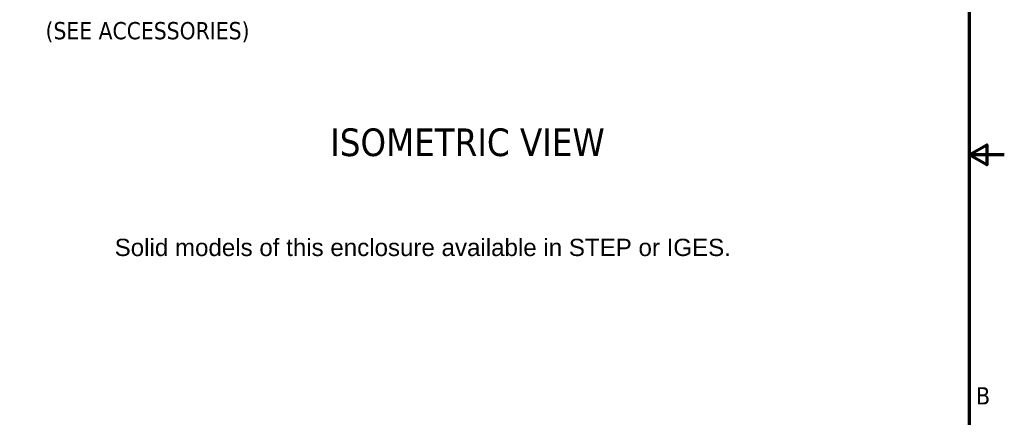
# Model space of a CAD drawing. Header units: millimetres. Extents: x 4 to 1435, y 25 to 906.
# Tile 14 of 18: x 960 to 1435, y 339 to 531. Entities that reach past the tile are written whole.
import ezdxf

# ---------------------------------------------------------------- set-up
doc = ezdxf.new("R2010")
doc.units = ezdxf.units.MM
doc.header["$LTSCALE"] = 1.666667
doc.layers.add('Border (ANSI)', color=7, linetype='Continuous', lineweight=70)
doc.layers.add('Symbol (ANSI)', color=7, linetype='Continuous', lineweight=25)
doc.styles.add('Label Text (ANSI)', font='tahoma.ttf')
doc.styles.add('Note Text (ANSI)', font='tahoma.ttf')

# ---------------------------------------------------------------- blocks, each defined once
blk = doc.blocks.new('Borders Default Border')
at = {"layer": 'Border (ANSI)', "flags": 128}
for points in [[(12.7, 25.4), (12.7, 533.4), (850.9, 533.4), (850.9, 25.4), (12.7, 25.4)], [(861.06, 279.4), (850.9, 279.4), (855.98, 282.33), (855.98, 276.47), (850.9, 279.4)]]:
    blk.add_lwpolyline(points, dxfattribs=at)
at = {"layer": 'Border (ANSI)', "insert": (852.89, 207.05), "char_height": 5, "attachment_point": 7, "style": 'Note Text (ANSI)'}
blk.add_mtext('B', dxfattribs=at)

msp = doc.modelspace()

# ---------------------------------------------------------------- block references
at = {"xscale": 1.666666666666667, "yscale": 1.666666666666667, "zscale": 1.666666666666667}
msp.add_blockref('Borders Default Border', (0, 0), dxfattribs=at)

# ---------------------------------------------------------------- texts
at = {"layer": 'Symbol (ANSI)', "insert": (1070.591, 538.615), "char_height": 8.33333, "width": 103.73447, "attachment_point": 6, "line_spacing_factor": 0.987884, "style": 'Note Text (ANSI)'}
msp.add_mtext('{MOUNTING FLANGE\\PNOT INCLUDED\\P(SEE ACCESSORIES)}', dxfattribs=at)
at = {"layer": 'Symbol (ANSI)', "insert": (1109.545, 464.821), "char_height": 13.33333, "attachment_point": 7, "style": 'Label Text (ANSI)'}
msp.add_mtext('ISOMETRIC VIEW', dxfattribs=at)
at = {"layer": 'Symbol (ANSI)', "color": 5, "true_color": 0x0000ff, "insert": (1005.462, 433.862), "char_height": 8.33333, "width": 355.52549, "attachment_point": 1, "line_spacing_factor": 0.629481, "style": 'Note Text (ANSI)'}
msp.add_mtext('{\\fArial|b0|i0|c0|p34;\\H1x;\\PSolid models of this enclosure available in STEP or IGES.}', dxfattribs=at)

doc.saveas('drawing.dxf')
